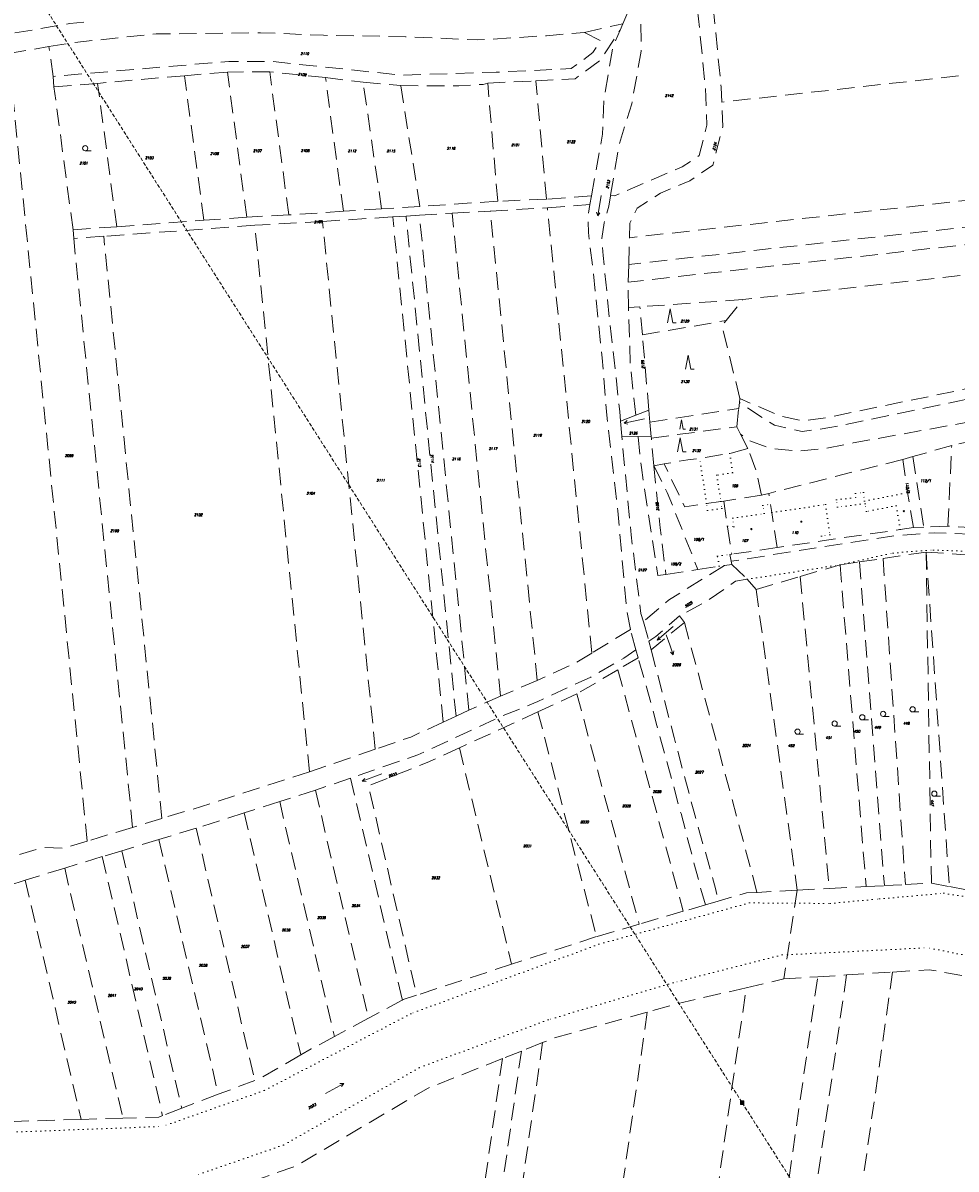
# Model space of a CAD drawing. Header units: metres. Extents: x -626722 to -621116, y -1178216 to -1174550.
# Tile 30 of 86: x -624636 to -624368, y -1177003 to -1176675. Entities that reach past the tile are written whole.
import ezdxf
from ezdxf.enums import TextEntityAlignment as Align

# ---------------------------------------------------------------- set-up
doc = ezdxf.new("R2010")
doc.units = ezdxf.units.M
doc.header["$MEASUREMENT"] = 0
doc.linetypes.add('DASHEDX2', pattern=[1.5, 1, -0.5])
doc.linetypes.add('DOT', pattern=[0.25, 0, -0.25])
doc.layers.add('8_kat_KN_Elektřina', color=172, linetype='DASHEDX2')
for name, color, linetype, lineweight in [('8_kat_KN_Hranice parcel', 200, 'DASHEDX2', 25), ('8_kat_KN_PČ popisy', 210, 'Continuous', 0), ('8_kat_KN_Slučkové čáry', 200, 'DOT', 25), ('8_kat_KN_Značky budov', 7, 'Continuous', 0), ('8_kat_KN_Značky kultur', 7, 'Continuous', 0), ('8_kat_KN_Čísla parcel', 200, 'Continuous', 25)]:
    doc.layers.add(name, color=color, linetype=linetype, lineweight=lineweight)
doc.styles.add('Style-ITALICS', font='ITALICS.shx')

# ---------------------------------------------------------------- blocks, each defined once
blk = doc.blocks.new('4.02')
at = {"layer": '8_kat_KN_Značky budov', "color": 7, "linetype": 'Continuous', "lineweight": 13}
blk.add_circle((-0.01, 0), 0.175, dxfattribs=at)
blk = doc.blocks.new('1029_63')
at = {"layer": '8_kat_KN_PČ popisy', "color": 6, "linetype": 'Continuous', "lineweight": 0}
for p, q in [((0, 0), (1.03, -2.82)), ((1.03, -2.82), (0.21, -2.05)), ((1.03, -2.82), (1.15, -1.71))]:
    blk.add_line(p, q, dxfattribs=at)
blk = doc.blocks.new('3.04')
at = {"layer": '8_kat_KN_Značky kultur', "color": 7, "linetype": 'Continuous', "lineweight": 13}
blk.add_line((0.01, 0), (1.76, 0), dxfattribs=at)
blk.add_circle((0.01, 0.75), 0.75, dxfattribs=at)
blk = doc.blocks.new('8.02_8')
at = {"layer": '8_kat_KN_Značky kultur', "color": 7, "linetype": 'Continuous', "lineweight": 13}
for p, q in [((0.51, 2.94), (-0.53, -2.97)), ((-0.53, -2.97), (-0.86, -1.92)), ((-0.53, -2.97), (0.13, -2.09))]:
    blk.add_line(p, q, dxfattribs=at)
blk = doc.blocks.new('8.02_11')
at = {"layer": '8_kat_KN_Značky kultur', "color": 7, "linetype": 'Continuous', "lineweight": 13}
for p, q in [((2.93, 0.58), (-2.96, -0.57)), ((-2.96, -0.57), (-2.1, 0.11)), ((-2.96, -0.57), (-1.91, -0.87))]:
    blk.add_line(p, q, dxfattribs=at)
blk = doc.blocks.new('3.08')
at = {"layer": '8_kat_KN_Značky kultur', "color": 7, "linetype": 'Continuous', "lineweight": 13}
for p, q in [((0, 4), (-0.75, 0)), ((0.75, 0), (0, 4)), ((0.75, 0), (1.75, 0))]:
    blk.add_line(p, q, dxfattribs=at)
blk = doc.blocks.new('8.02_18')
at = {"layer": '8_kat_KN_Značky kultur', "color": 7, "linetype": 'Continuous', "lineweight": 13}
for p, q in [((2.78, 1.08), (-2.82, -1.07)), ((-2.82, -1.07), (-2.09, -0.26)), ((-2.82, -1.07), (-1.73, -1.19))]:
    blk.add_line(p, q, dxfattribs=at)
blk = doc.blocks.new('8.02_30')
at = {"layer": '8_kat_KN_Značky kultur', "color": 7, "linetype": 'Continuous', "lineweight": 13}
for p, q in [((-2.6, -1.45), (2.64, 1.46)), ((2.64, 1.46), (1.54, 1.42)), ((2.64, 1.46), (2.03, 0.54))]:
    blk.add_line(p, q, dxfattribs=at)
blk = doc.blocks.new('8.02_35')
at = {"layer": '8_kat_KN_Značky kultur', "color": 7, "linetype": 'Continuous', "lineweight": 13}
for p, q in [((2.28, 1.92), (-2.32, -1.93)), ((-2.32, -1.93), (-1.89, -0.92)), ((-2.32, -1.93), (-1.25, -1.69))]:
    blk.add_line(p, q, dxfattribs=at)
blk = doc.blocks.new('3.08_1')
at = {"layer": '8_kat_KN_Značky kultur', "color": 7, "linetype": 'Continuous', "lineweight": 13}
for p, q in [((0, 2.68), (-0.5, 0)), ((0.5, 0), (0, 2.68)), ((0.5, 0), (1.17, 0))]:
    blk.add_line(p, q, dxfattribs=at)
blk = doc.blocks.new('6.02')
at = {"layer": '8_kat_KN_Elektřina', "color": 7, "linetype": 'Continuous', "lineweight": 13}
for p, q in [((-0.5, 0.5), (0.5, 0.5)), ((-0.5, -0.5), (-0.5, 0.5)), ((-0.5, 0.3), (0.5, 0.3)), ((-0.5, 0.1), (0.5, 0.1)), ((-0.3, -0.5), (-0.3, 0.5)), ((-0.1, -0.5), (-0.1, 0.5)), ((0.1, -0.5), (0.1, 0.5)), ((0.3, -0.5), (0.3, 0.5)), ((0.5, -0.5), (0.5, 0.5)), ((-0.5, -0.1), (0.5, -0.1)), ((-0.5, -0.3), (0.5, -0.3)), ((-0.5, -0.5), (0.5, -0.5))]:
    blk.add_line(p, q, dxfattribs=at)

msp = doc.modelspace()

# ---------------------------------------------------------------- linework, layer by layer
at = {"layer": '8_kat_KN_Elektřina', "lineweight": 13}
for p, q in [((-624629.23, -1176670.73), (-624429.65, -1176984.36)), ((-624429.65, -1176984.36), (-624293.21, -1177198.54))]:
    msp.add_line(p, q, dxfattribs=at)
at = {"layer": '8_kat_KN_Hranice parcel', "lineweight": 13, "ltscale": 5}
for p, q in [((-624474.76, -1176677.8), (-624463.83, -1176675.31)), ((-624464.58, -1176677.11), (-624463.83, -1176675.31)), ((-624270.76, -1176679.52), (-624435.5, -1176697.77)), ((-624639.69, -1176683.84), (-624628.12, -1176681.86)), ((-624626.94, -1176690.39), (-624628.12, -1176681.86)), ((-624577.03, -1176689.15), (-624589.31, -1176690.19)), ((-624564.92, -1176689.1), (-624577.03, -1176689.15)), ((-624571.48, -1176730.67), (-624577.03, -1176689.15)), ((-624559.45, -1176730.05), (-624564.92, -1176689.1)), ((-624548.94, -1176690.73), (-624564.92, -1176689.1)), ((-624626.69, -1176693.38), (-624626.94, -1176690.39)), ((-624614.19, -1176692.38), (-624626.69, -1176693.38)), ((-624589.31, -1176690.19), (-624614.19, -1176692.38)), ((-624608.71, -1176733.44), (-624614.19, -1176692.38)), ((-624583.78, -1176731.61), (-624589.31, -1176690.19)), ((-624543.82, -1176729.04), (-624548.94, -1176690.73)), ((-624548.94, -1176690.73), (-624538.19, -1176692.07)), ((-624538.19, -1176692.07), (-624527.41, -1176693.04)), ((-624532.89, -1176728.33), (-624538.19, -1176692.07)), ((-624521.89, -1176727.61), (-624527.41, -1176693.04)), ((-624502.51, -1176692.33), (-624488.75, -1176691.65)), ((-624499.63, -1176726.15), (-624502.51, -1176692.33)), ((-624485.67, -1176725.56), (-624488.75, -1176691.65)), ((-624621.21, -1176734.33), (-624626.69, -1176693.38)), ((-624264.8, -1176722.38), (-624462.12, -1176744.23)), ((-624485.67, -1176725.56), (-624499.63, -1176726.15)), ((-624472.79, -1176724.57), (-624485.67, -1176725.56)), ((-624473.24, -1176727.11), (-624472.79, -1176724.57)), ((-624543.82, -1176729.04), (-624559.45, -1176730.05)), ((-624532.89, -1176728.33), (-624543.82, -1176729.04)), ((-624521.89, -1176727.61), (-624532.89, -1176728.33)), ((-624499.63, -1176726.15), (-624521.89, -1176727.61)), ((-624512.68, -1176729.59), (-624501.75, -1176728.97)), ((-624501.75, -1176728.97), (-624485.42, -1176728.05)), ((-624488.31, -1176863.43), (-624501.75, -1176728.97)), ((-624485.42, -1176728.05), (-624473.24, -1176727.11)), ((-624472.68, -1176855.57), (-624485.42, -1176728.05)), ((-624264.08, -1176727.35), (-624462.27, -1176749.3)), ((-624608.71, -1176733.44), (-624583.78, -1176731.61)), ((-624571.48, -1176730.67), (-624583.78, -1176731.61)), ((-624559.45, -1176730.05), (-624571.48, -1176730.67)), ((-624549.8, -1176731.93), (-624569.18, -1176733.05)), ((-624549.8, -1176731.93), (-624529.69, -1176730.62)), ((-624534.69, -1176883.13), (-624549.8, -1176731.93)), ((-624529.69, -1176730.62), (-624525.89, -1176730.38)), ((-624515.23, -1176875.32), (-624529.69, -1176730.62)), ((-624525.89, -1176730.38), (-624522.06, -1176730.13)), ((-624511.57, -1176873.63), (-624525.89, -1176730.38)), ((-624522.06, -1176730.13), (-624512.68, -1176729.59)), ((-624507.89, -1176871.93), (-624522.06, -1176730.13)), ((-624498.86, -1176867.88), (-624512.68, -1176729.59)), ((-624621.21, -1176734.33), (-624608.71, -1176733.44)), ((-624621.03, -1176736.82), (-624621.21, -1176734.33)), ((-624569.18, -1176733.05), (-624612.44, -1176736.19)), ((-624553.54, -1176889.57), (-624569.18, -1176733.05)), ((-624612.44, -1176736.19), (-624621.03, -1176736.82)), ((-624604.16, -1176905.49), (-624621.03, -1176736.82)), ((-624595.77, -1176902.94), (-624612.44, -1176736.19)), ((-624462.12, -1176744.23), (-624461.91, -1176736.6)), ((-624262.85, -1176735.88), (-624429.46, -1176754.33)), ((-624462.27, -1176749.3), (-624462.12, -1176744.23)), ((-624462.2, -1176756.61), (-624462.27, -1176749.3)), ((-624429.46, -1176754.33), (-624458.92, -1176756.37)), ((-624434.25, -1176760.32), (-624429.46, -1176754.33)), ((-624458.92, -1176756.37), (-624462.2, -1176756.61)), ((-624458.22, -1176764.43), (-624458.92, -1176756.37)), ((-624458.22, -1176764.43), (-624434.25, -1176760.32)), ((-624456.35, -1176786.03), (-624458.22, -1176764.43)), ((-624430.63, -1176785.48), (-624430.45, -1176783.83)), ((-624430.45, -1176783.83), (-624430.33, -1176782.68)), ((-624464.45, -1176789.11), (-624460.11, -1176787.46)), ((-624460.11, -1176787.46), (-624456.35, -1176786.03)), ((-624456.05, -1176789.44), (-624456.35, -1176786.03)), ((-624456.05, -1176789.44), (-624430.63, -1176785.48)), ((-624431.19, -1176790.77), (-624430.63, -1176785.48)), ((-624464.11, -1176793.48), (-624464.45, -1176789.11)), ((-624455.68, -1176793.6), (-624456.05, -1176789.44)), ((-624455.65, -1176793.97), (-624431.19, -1176790.77)), ((-624430.1, -1176792.89), (-624431.19, -1176790.77)), ((-624348.11, -1176791.26), (-624369.67, -1176796.13)), ((-624464.11, -1176793.48), (-624459.45, -1176793.55)), ((-624459.45, -1176793.55), (-624455.68, -1176793.6)), ((-624455.65, -1176793.97), (-624455.68, -1176793.6)), ((-624454.96, -1176801.93), (-624455.65, -1176793.97)), ((-624428.02, -1176796.94), (-624430.1, -1176792.89)), ((-624369.67, -1176796.13), (-624380.78, -1176799.28)), ((-624370.76, -1176819.18), (-624369.67, -1176796.13)), ((-624452.02, -1176801.41), (-624454.96, -1176801.93)), ((-624383.67, -1176800.1), (-624421.98, -1176809.82)), ((-624380.78, -1176799.28), (-624383.67, -1176800.1)), ((-624380.78, -1176799.28), (-624377.65, -1176819.49)), ((-624424.07, -1176810.35), (-624434.94, -1176812.01)), ((-624421.98, -1176809.82), (-624424.07, -1176810.35)), ((-624377.65, -1176819.49), (-624380.64, -1176819.63)), ((-624370.76, -1176819.18), (-624377.65, -1176819.49)), ((-624362.79, -1176819.71), (-624370.76, -1176819.18)), ((-624419.63, -1176825.36), (-624432.62, -1176827.25)), ((-624389.32, -1176828.46), (-624377, -1176826.62)), ((-624377, -1176826.62), (-624353.11, -1176828.39)), ((-624377, -1176826.62), (-624370.33, -1176922.47)), ((-624377, -1176826.62), (-624375.49, -1176921.47)), ((-624434.74, -1176830.49), (-624432.59, -1176830.16)), ((-624432.78, -1176829.27), (-624432.59, -1176830.16)), ((-624432.59, -1176830.16), (-624428.23, -1176834.44)), ((-624413.03, -1176833.65), (-624401.62, -1176830.29)), ((-624401.62, -1176830.29), (-624396.03, -1176829.46)), ((-624396.03, -1176829.46), (-624389.32, -1176828.46)), ((-624396.03, -1176829.46), (-624388.93, -1176922.18)), ((-624389.32, -1176828.46), (-624382.93, -1176921.86)), ((-624451.47, -1176833.05), (-624442.33, -1176831.65)), ((-624425.66, -1176837.37), (-624413.03, -1176833.65)), ((-624428.23, -1176834.44), (-624425.66, -1176837.37)), ((-624425.66, -1176837.37), (-624413.89, -1176923.49)), ((-624455.73, -1176854.66), (-624446.18, -1176846.78)), ((-624447.6, -1176844.93), (-624446.18, -1176846.78)), ((-624446.18, -1176846.78), (-624425.39, -1176924.1)), ((-624461.61, -1176848.84), (-624472.68, -1176855.57)), ((-624456.38, -1176852.2), (-624455.73, -1176854.66)), ((-624459.42, -1176856.91), (-624465.22, -1176860.34)), ((-624459.42, -1176856.91), (-624460.06, -1176854.66)), ((-624465.22, -1176860.34), (-624476.96, -1176867.27)), ((-624465.22, -1176860.34), (-624446.5, -1176929.53)), ((-624488.31, -1176863.43), (-624498.86, -1176867.88)), ((-624498.86, -1176867.88), (-624507.89, -1176871.93)), ((-624476.96, -1176867.27), (-624488.12, -1176872.4)), ((-624476.96, -1176867.27), (-624459.13, -1176933.21)), ((-624511.57, -1176873.63), (-624515.23, -1176875.32)), ((-624507.89, -1176871.93), (-624511.57, -1176873.63)), ((-624488.12, -1176872.4), (-624510.6, -1176882.73)), ((-624488.12, -1176872.4), (-624471.37, -1176936.78)), ((-624534.69, -1176883.13), (-624553.54, -1176889.57)), ((-624510.6, -1176882.73), (-624495.66, -1176944.69)), ((-624541.75, -1176891.39), (-624551.83, -1176894.8)), ((-624541.75, -1176891.39), (-624526.95, -1176954.96)), ((-624551.83, -1176894.8), (-624562.06, -1176898.1)), ((-624551.83, -1176894.8), (-624536.62, -1176960.15)), ((-624562.06, -1176898.1), (-624572.18, -1176901.37)), ((-624562.06, -1176898.1), (-624546.39, -1176965.39)), ((-624595.77, -1176902.94), (-624604.16, -1176905.49)), ((-624572.18, -1176901.37), (-624585.99, -1176905.72)), ((-624572.18, -1176901.37), (-624556.04, -1176970.69)), ((-624604.16, -1176905.49), (-624617.15, -1176909.43)), ((-624585.99, -1176905.72), (-624596.64, -1176908.95)), ((-624585.99, -1176905.72), (-624569.17, -1176977.96)), ((-624596.64, -1176908.95), (-624607.26, -1176912.18)), ((-624596.64, -1176908.95), (-624579.64, -1176981.95)), ((-624607.26, -1176912.18), (-624612.86, -1176913.88)), ((-624607.26, -1176912.18), (-624590.1, -1176985.94)), ((-624612.86, -1176913.88), (-624623.61, -1176917.15)), ((-624612.86, -1176913.88), (-624595.59, -1176988.05)), ((-624623.61, -1176917.15), (-624634.88, -1176920.57)), ((-624623.61, -1176917.15), (-624606.94, -1176988.76)), ((-624634.88, -1176920.57), (-624652.87, -1176926.35)), ((-624634.88, -1176920.57), (-624618.93, -1176989.12)), ((-624404.69, -1176923.01), (-624394.17, -1176922.45)), ((-624394.17, -1176922.45), (-624388.93, -1176922.18)), ((-624388.93, -1176922.18), (-624382.93, -1176921.86)), ((-624382.93, -1176921.86), (-624375.49, -1176921.47)), ((-624375.49, -1176921.47), (-624370.33, -1176922.47)), ((-624370.33, -1176922.47), (-624358.24, -1176924.81)), ((-624413.89, -1176923.49), (-624425.39, -1176924.1)), ((-624413.89, -1176923.49), (-624404.69, -1176923.01)), ((-624440.12, -1176927.67), (-624446.5, -1176929.53)), ((-624436.51, -1176926.62), (-624440.12, -1176927.67)), ((-624446.5, -1176929.53), (-624459.13, -1176933.21)), ((-624459.13, -1176933.21), (-624471.37, -1176936.78)), ((-624471.37, -1176936.78), (-624495.66, -1176944.69)), ((-624495.66, -1176944.69), (-624522.86, -1176953.57)), ((-624428.5, -1176951.42), (-624417.76, -1176948.92)), ((-624417.76, -1176948.92), (-624408.02, -1176948.3)), ((-624408.02, -1176948.3), (-624399.79, -1176947.77)), ((-624399.79, -1176947.77), (-624386.6, -1176946.93)), ((-624454.82, -1177136.7), (-624428.5, -1176951.42)), ((-624526.95, -1176954.96), (-624536.62, -1176960.15)), ((-624456.85, -1176958.42), (-624480.35, -1177123.87)), ((-624536.62, -1176960.15), (-624546.39, -1176965.39)), ((-624486.82, -1176967.15), (-624507.17, -1177110.39)), ((-624486.82, -1176967.15), (-624492.85, -1176969.55)), ((-624498.28, -1176971.72), (-624517.26, -1177105.32)), ((-624492.85, -1176969.55), (-624512.48, -1177107.72)), ((-624492.85, -1176969.55), (-624498.28, -1176971.72)), ((-624569.17, -1176977.96), (-624579.64, -1176981.95)), ((-624579.64, -1176981.95), (-624590.1, -1176985.94)), ((-624590.1, -1176985.94), (-624595.59, -1176988.05)), ((-624618.93, -1176989.12), (-624638.12, -1176989.71)), ((-624606.94, -1176988.76), (-624618.93, -1176989.12))]:
    msp.add_line(p, q, dxfattribs=at)
at = {"layer": '8_kat_KN_Hranice parcel', "lineweight": 13, "ltscale": 5, "flags": 128}
for points in [[(-624435.5, -1176697.77), (-624435.66, -1176693.47), (-624439.33, -1176656.73), (-624441.39, -1176618.1), (-624440.72, -1176607.67), (-624439.06, -1176601.3), (-624435.34, -1176597.98), (-624428.24, -1176598.16)], [(-624463.83, -1176675.31), (-624462.71, -1176672.64), (-624462.74, -1176669.36)], [(-624442.4, -1176671.45), (-624440.15, -1176693.78), (-624439.75, -1176704.33), (-624441.97, -1176713.07), (-624446.81, -1176716.3), (-624466.09, -1176724.59), (-624467.33, -1176724.43)], [(-624618.1, -1176674.84), (-624622.15, -1176675.26), (-624644.18, -1176679.03), (-624658.47, -1176682.47)], [(-624467.33, -1176724.43), (-624464.86, -1176709.87), (-624461.27, -1176698.26), (-624458.55, -1176683.15), (-624458.73, -1176673.68)], [(-624628.12, -1176681.86), (-624621.4, -1176680.71), (-624597.4, -1176678.24), (-624567.54, -1176677.87), (-624549.56, -1176678.61), (-624526.07, -1176679.03), (-624505.33, -1176679.96), (-624485.69, -1176678.73), (-624474.76, -1176677.8)], [(-624474.76, -1176677.8), (-624470.17, -1176680.15), (-624472.43, -1176683.59), (-624478.56, -1176688.16), (-624500.06, -1176689.18), (-624527.3, -1176690.03), (-624564.43, -1176686.1), (-624576.6, -1176686.1), (-624626.94, -1176690.39)], [(-624488.75, -1176691.65), (-624477.5, -1176691.11), (-624470.21, -1176685.68), (-624464.58, -1176677.11)], [(-624472.79, -1176724.57), (-624469.62, -1176706.92), (-624469.23, -1176696.75), (-624466.63, -1176682), (-624464.58, -1176677.11)], [(-624617.15, -1176909.43), (-624628.42, -1176796.64), (-624639.69, -1176683.84)], [(-624527.41, -1176693.04), (-624510.79, -1176693.1), (-624503.82, -1176692.68), (-624502.51, -1176692.33)], [(-624461.91, -1176736.6), (-624461.8, -1176732.43), (-624459.73, -1176728.15), (-624453, -1176723.81), (-624444.66, -1176720.28), (-624438.03, -1176715.85), (-624435.23, -1176704.81), (-624435.5, -1176697.77)], [(-624266.01, -1176714.05), (-624272.28, -1176715.6), (-624461.91, -1176736.6)], [(-624464.45, -1176789.11), (-624464.68, -1176786.42), (-624467.6, -1176760.26), (-624469.45, -1176741.67), (-624469.82, -1176736.79), (-624469.12, -1176732.29), (-624467.86, -1176727.54), (-624467.33, -1176724.43)], [(-624461.61, -1176848.84), (-624462.7, -1176843.54), (-624465.29, -1176814.83), (-624468.43, -1176787.4), (-624469.74, -1176770.97), (-624472.25, -1176746.43), (-624473.69, -1176735.08), (-624473.82, -1176730.33), (-624473.24, -1176727.11)], [(-624260.67, -1176750.99), (-624308.53, -1176764.24), (-624335.77, -1176773.73), (-624405.13, -1176788.06), (-624412.3, -1176789.1), (-624419.21, -1176787.5), (-624430.33, -1176782.68)], [(-624264.53, -1176755.2), (-624273.89, -1176757.45), (-624301.13, -1176765.51), (-624317.7, -1176770.57), (-624334.78, -1176776.56), (-624367.43, -1176783.32), (-624404.52, -1176791), (-624412.43, -1176792.15), (-624420.39, -1176790.31), (-624430.45, -1176783.83)], [(-624460.11, -1176787.46), (-624461.7, -1176772.62), (-624462.2, -1176756.61)], [(-624430.33, -1176782.68), (-624435.41, -1176761.77), (-624434.25, -1176760.32)], [(-624263.19, -1176759.34), (-624285.53, -1176767.7), (-624310.58, -1176775.85), (-624337.93, -1176784.51), (-624397.85, -1176795.39), (-624406.74, -1176797.1), (-624413.68, -1176797.74), (-624421.5, -1176796.94), (-624427.95, -1176794.61), (-624430.1, -1176792.89)], [(-624457.94, -1176846.6), (-624458.62, -1176844.22), (-624461.44, -1176821.74), (-624464.11, -1176793.48)], [(-624451.47, -1176833.05), (-624453.81, -1176833.39), (-624458.5, -1176802.45), (-624459.45, -1176793.55)], [(-624428.02, -1176796.94), (-624433.15, -1176798.38), (-624441.79, -1176799.78), (-624445.19, -1176800.19), (-624452.02, -1176801.41)], [(-624424.07, -1176810.35), (-624425.59, -1176803.52), (-624428.02, -1176796.94)], [(-624434.94, -1176812.01), (-624435.77, -1176812.13), (-624439.87, -1176812.76), (-624446.1, -1176813.7), (-624452.02, -1176801.41)], [(-624380.64, -1176819.63), (-624382.27, -1176809.62), (-624382.83, -1176806.18), (-624383.67, -1176800.1)], [(-624454.96, -1176801.93), (-624451.09, -1176809.55), (-624442.33, -1176831.65)], [(-624454.96, -1176801.93), (-624453.41, -1176816.74), (-624453.11, -1176819.68), (-624451.47, -1176833.05)], [(-624419.63, -1176825.36), (-624421.15, -1176815.33), (-624421.51, -1176812.93), (-624421.98, -1176809.82)], [(-624434.94, -1176812.01), (-624433.84, -1176819.22), (-624432.62, -1176827.25)], [(-624208.5, -1176831.22), (-624208.59, -1176832.87), (-624270.21, -1176831.33), (-624295.07, -1176829.95), (-624304.5, -1176830.16), (-624315.33, -1176828.71), (-624351.64, -1176822.69), (-624364.5, -1176821.47), (-624374.59, -1176821.1), (-624386.18, -1176821.94), (-624432.78, -1176829.27)], [(-624380.64, -1176819.63), (-624384.4, -1176820.18), (-624406.77, -1176823.42), (-624419.63, -1176825.36)], [(-624432.62, -1176827.25), (-624433.19, -1176827.34), (-624432.78, -1176829.27)], [(-624434.74, -1176830.49), (-624450.74, -1176840.37), (-624457.94, -1176846.6)], [(-624442.33, -1176831.65), (-624436.26, -1176830.72), (-624434.74, -1176830.49)], [(-624401.62, -1176830.29), (-624401.4, -1176833.01), (-624394.17, -1176922.45)], [(-624413.03, -1176833.65), (-624412.84, -1176835.65), (-624404.69, -1176923.01)], [(-624428.23, -1176834.44), (-624431.52, -1176834.95), (-624440.34, -1176841.07), (-624447.6, -1176844.93)], [(-624457.94, -1176846.6), (-624456.7, -1176850.98), (-624456.38, -1176852.2)], [(-624456.38, -1176852.2), (-624454.33, -1176850.82), (-624447.6, -1176844.93)], [(-624460.06, -1176854.66), (-624461.36, -1176850.05), (-624461.61, -1176848.84)], [(-624460.06, -1176854.66), (-624463.54, -1176857), (-624473, -1176862.48), (-624488.17, -1176869.42), (-624498.83, -1176873.81), (-624522.53, -1176884.74), (-624541.75, -1176891.39)], [(-624472.68, -1176855.57), (-624477.4, -1176858.44), (-624488.31, -1176863.43)], [(-624440.12, -1176927.67), (-624441.2, -1176924.18), (-624447.15, -1176901.55), (-624454.09, -1176876.36), (-624455.28, -1176871.58), (-624459.42, -1176856.91)], [(-624455.73, -1176854.66), (-624449.14, -1176879.79), (-624443.51, -1176900.82), (-624437.26, -1176923.03), (-624436.51, -1176926.62)], [(-624515.23, -1176875.32), (-624524.55, -1176879.61), (-624534.69, -1176883.13)], [(-624510.6, -1176882.73), (-624519.79, -1176886.95), (-624536.65, -1176893.52), (-624522.86, -1176953.57)], [(-624553.54, -1176889.57), (-624581.79, -1176898.7), (-624595.77, -1176902.94)], [(-624617.15, -1176909.43), (-624623.98, -1176911.51), (-624629.98, -1176911.25), (-624639.63, -1176914.18)], [(-624425.39, -1176924.1), (-624428.39, -1176924.25), (-624436.51, -1176926.62)], [(-624413.89, -1176923.49), (-624414.46, -1176927.22), (-624416.7, -1176941.97), (-624417.76, -1176948.92)], [(-624438.33, -1177161.77), (-624423.18, -1177055.04), (-624408.02, -1176948.3)], [(-624399.79, -1176947.77), (-624415.13, -1177055.77), (-624430.47, -1177163.76)], [(-624386.6, -1176946.93), (-624402.23, -1177056.94), (-624417.85, -1177166.96)], [(-624386.6, -1176946.93), (-624376.12, -1176946.26), (-624333.61, -1176953.91)], [(-624428.5, -1176951.42), (-624448.07, -1176955.97), (-624456.85, -1176958.42)], [(-624522.86, -1176953.57), (-624526.67, -1176954.81), (-624526.95, -1176954.96)], [(-624456.85, -1176958.42), (-624483.75, -1176965.93), (-624486.82, -1176967.15)], [(-624546.39, -1176965.39), (-624553, -1176968.94), (-624556.04, -1176970.69)], [(-624556.04, -1176970.69), (-624567.85, -1176977.45), (-624569.17, -1176977.96)], [(-624498.28, -1176971.72), (-624519.77, -1176980.27), (-624557.42, -1177002.52), (-624568.29, -1177006.34)], [(-624595.59, -1176988.05), (-624596.64, -1176988.45), (-624606.94, -1176988.76)]]:
    msp.add_lwpolyline(points, dxfattribs=at)
at = {"layer": '8_kat_KN_PČ popisy', "lineweight": 0}
msp.add_line((-624451.45, -1176850.37), (-624450.4, -1176853.23), dxfattribs=at)
at = {"layer": '8_kat_KN_Slučkové čáry', "lineweight": 0, "ltscale": 5}
for p, q in [((-624439.87, -1176812.76), (-624441.79, -1176799.78)), ((-624433.15, -1176798.38), (-624432.41, -1176803.91)), ((-624432.41, -1176803.91), (-624436.88, -1176804.63)), ((-624436.88, -1176804.63), (-624435.77, -1176812.13)), ((-624402.63, -1176811.67), (-624397.06, -1176811)), ((-624397.21, -1176809.9), (-624394.95, -1176809.54)), ((-624397.06, -1176811), (-624397.21, -1176809.9)), ((-624394.95, -1176809.54), (-624394.62, -1176812.04)), ((-624394.62, -1176812.04), (-624382.27, -1176809.62)), ((-624439.58, -1176814.73), (-624439.87, -1176812.76)), ((-624435.48, -1176814.14), (-624439.58, -1176814.73)), ((-624435.77, -1176812.13), (-624435.48, -1176814.14)), ((-624423.69, -1176813.27), (-624421.51, -1176812.93)), ((-624423.35, -1176815.62), (-624423.69, -1176813.27)), ((-624421.15, -1176815.33), (-624405.81, -1176813.03)), ((-624405.81, -1176813.03), (-624404.54, -1176821.67)), ((-624402.39, -1176813.76), (-624402.63, -1176811.67)), ((-624394.48, -1176812.8), (-624402.39, -1176813.76)), ((-624394.04, -1176815.01), (-624394.48, -1176812.8)), ((-624385.52, -1176813.37), (-624394.04, -1176815.01)), ((-624384.4, -1176820.18), (-624385.52, -1176813.37)), ((-624432.36, -1176816.92), (-624423.35, -1176815.62)), ((-624432.01, -1176819.37), (-624432.36, -1176816.92)), ((-624433.84, -1176819.22), (-624432.01, -1176819.37)), ((-624404.54, -1176821.67), (-624406.97, -1176822.07)), ((-624406.97, -1176822.07), (-624406.77, -1176823.42)), ((-624436.7, -1176827.82), (-624433.19, -1176827.34)), ((-624401.62, -1176830.29), (-624386.43, -1176826.91)), ((-624386.43, -1176826.91), (-624374.91, -1176826.06)), ((-624374.91, -1176826.06), (-624365.11, -1176826.43)), ((-624436.26, -1176830.72), (-624436.7, -1176827.82)), ((-624428.23, -1176834.44), (-624401.62, -1176830.29)), ((-624404.49, -1176927.28), (-624390.35, -1176926)), ((-624390.35, -1176926), (-624371.88, -1176924.36)), ((-624371.88, -1176924.36), (-624357.34, -1176926.77)), ((-624427.55, -1176927.13), (-624470.66, -1176938.97)), ((-624427.55, -1176927.13), (-624414.46, -1176927.22)), ((-624414.46, -1176927.22), (-624404.49, -1176927.28)), ((-624470.66, -1176938.97), (-624524.49, -1176958.86)), ((-624418.21, -1176942.04), (-624449.45, -1176950.03)), ((-624418.21, -1176942.04), (-624416.7, -1176941.97)), ((-624416.7, -1176941.97), (-624376.52, -1176939.97)), ((-624320.4, -1176951.21), (-624376.52, -1176939.97)), ((-624449.45, -1176950.03), (-624485.23, -1176960.63)), ((-624524.49, -1176958.86), (-624566.53, -1176980.9)), ((-624485.23, -1176960.63), (-624522.14, -1176974.33)), ((-624522.14, -1176974.33), (-624560.98, -1176996.49)), ((-624566.53, -1176980.9), (-624595.61, -1176991.16)), ((-624642.61, -1176992.93), (-624595.61, -1176991.16)), ((-624560.98, -1176996.49), (-624585.85, -1177005.1))]:
    msp.add_line(p, q, dxfattribs=at)

# ---------------------------------------------------------------- block references
at = {"layer": '8_kat_KN_Elektřina', "lineweight": 13}
msp.add_blockref('6.02', (-624429.65, -1176984.36), dxfattribs=at)
at = {"layer": '8_kat_KN_PČ popisy', "lineweight": 0}
msp.add_blockref('1029_63', (-624450.4, -1176853.23), dxfattribs=at)
at = {"layer": '8_kat_KN_Značky budov', "lineweight": 13}
for p in [(-624412.71, -1176817.92), (-624383.34, -1176814.92), (-624427, -1176820.05)]:
    msp.add_blockref('4.02', p, dxfattribs=at)
at = {"layer": '8_kat_KN_Značky kultur', "lineweight": 13}
for name, p in [('3.04', (-624617.75, -1176711.71)), ('8.02_8', (-624470.49, -1176727.4)), ('3.08', (-624450.28, -1176760.97)), ('3.08', (-624445.14, -1176774.27)), ('8.02_11', (-624460.5, -1176789.1)), ('3.08_1', (-624447.03, -1176791.44)), ('3.08', (-624447.41, -1176797.91)), ('8.02_35', (-624451.64, -1176849.92)), ('3.04', (-624395.27, -1176874.72)), ('3.04', (-624389.3, -1176873.73)), ('3.04', (-624380.86, -1176872.44)), ('3.04', (-624403.19, -1176876.5)), ('3.04', (-624413.81, -1176878.82)), ('8.02_18', (-624535.58, -1176891.21)), ('3.04', (-624374.64, -1176896.6)), ('8.02_30', (-624546.37, -1176980.28))]:
    msp.add_blockref(name, p, dxfattribs=at)

# ---------------------------------------------------------------- texts
at = {"layer": '8_kat_KN_Čísla parcel', "lineweight": 0, "style": 'Style-ITALICS'}
for s, p in [('2110', (-624556.1, -1176684.25)), ('2142', (-624451.76, -1176696.23)), ('2122', (-624479.88, -1176709.47)), ('2106', (-624581.95, -1176712.86)), ('2107', (-624569.68, -1176712.06)), ('2108', (-624556, -1176712.03)), ('2112', (-624542.57, -1176712.08)), ('2115', (-624531.43, -1176712.12)), ('2118', (-624514.23, -1176711.33)), ('2121', (-624495.77, -1176710.4)), ('2101', (-624619.39, -1176715.61)), ('2103', (-624600.61, -1176714.06)), ('2129', (-624447.26, -1176760.86)), ('2130', (-624447.2, -1176778.15)), ('2120', (-624475.68, -1176789.59)), ('2131', (-624444.79, -1176791.78)), ('2119', (-624489.46, -1176793.57)), ('2126', (-624462.04, -1176792.92)), ('2117', (-624502.22, -1176797.39)), ('2132', (-624443.96, -1176797.97)), ('2099', (-624623.57, -1176799.38)), ('2116', (-624512.72, -1176800.32)), ('2111', (-624534.34, -1176806.45)), ('109', (-624432.69, -1176808.02)), ('112/1', (-624378.64, -1176806.57)), ('2104', (-624554.38, -1176810.18)), ('2102', (-624586.58, -1176816.33)), ('2100', (-624610.56, -1176820.9)), ('110', (-624415.43, -1176821.44)), ('108/1', (-624443.63, -1176823.38)), ('107', (-624429.78, -1176823.7)), ('108/2', (-624450.21, -1176830.39)), ('2127', (-624459.46, -1176832.13)), ('449', (-624391.8, -1176877.23)), ('448', (-624383.56, -1176876.06)), ('451', (-624405.76, -1176880.13)), ('450', (-624397.7, -1176878.36)), ('2024', (-624429.63, -1176882.38)), ('452', (-624416.51, -1176882.46)), ('2027', (-624443.15, -1176890.02)), ('2028', (-624455.26, -1176895.63)), ('2029', (-624464, -1176899.74)), ('2030', (-624476.01, -1176904.31)), ('2031', (-624492.37, -1176911.18)), ('2032', (-624518.63, -1176920.28)), ('2034', (-624541.45, -1176928.26)), ('2035', (-624551.32, -1176931.7)), ('2036', (-624561.47, -1176935.26)), ('2037', (-624573.17, -1176939.97)), ('2038', (-624585.23, -1176945.37)), ('2039', (-624595.65, -1176949.09)), ('2040', (-624603.77, -1176952.11)), ('2042', (-624622.83, -1176955.96)), ('2041', (-624611.29, -1176953.99))]:
    msp.add_text(s, height=0.7, dxfattribs=at).set_placement(p)
for s, rotation, p in [('2109', 354, (-624556.858, -1176690.105)), ('2124', 76, (-624437.435, -1176711.665)), ('2123', 79, (-624467.935, -1176722.572)), ('2105', 3, (-624552.165, -1176732.488)), ('2125', 94, (-624457.632, -1176774.1)), ('2113', 275, (-624522.546, -1176799.794)), ('2114', 275, (-624518.846, -1176798.654)), ('112/2', 278, (-624382.841, -1176806.698)), ('2128', 95, (-624453.433, -1176814.795)), ('2025', 32, (-624445.839, -1176842.6)), ('2033', 20, (-624530.789, -1176891.238)), ('447', 272, (-624375.579, -1176897.549)), ('2023', 29, (-624553.667, -1176986.273))]:
    msp.add_text(s, height=0.7, rotation=rotation, dxfattribs=at).set_placement(p)
msp.add_text('2026', height=0.7, dxfattribs=at).set_placement((-624448.48, -1176859.3), align=Align.CENTER)

doc.saveas('drawing.dxf')
